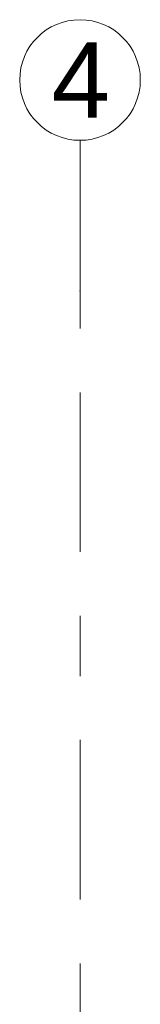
# Model space of a CAD drawing. Header units: metres. Extents: x -3.6 to 84.5, y -11 to 16.8.
# Tile 63 of 137: x 11.23 to 11.43, y 15.173 to 16.805. Entities that reach past the tile are written whole.
import ezdxf

# ---------------------------------------------------------------- set-up
doc = ezdxf.new("R2010")
doc.units = ezdxf.units.M
doc.header["$MEASUREMENT"] = 0
doc.linetypes.add('Strichlinie doppelt', pattern=[0.546806, 0.264583, -0.105833, 0.070556, -0.105833])
doc.layers.add('451 - Universal.Achsen Raster', color=7, linetype='Continuous')
doc.styles.add('ERSTELLTER_STIL_2', font='txt')

msp = doc.modelspace()

# ---------------------------------------------------------------- linework, layer by layer
at = {"layer": '451 - Universal.Achsen Raster', "color": 160, "linetype": 'Strichlinie doppelt', "lineweight": 9, "true_color": 0x3232ff}
for p, q in [((11.33, 16.355), (11.33, 16.605)), ((11.33, -10.585), (11.33, 16.355))]:
    msp.add_line(p, q, dxfattribs=at)
at = {"layer": '451 - Universal.Achsen Raster', "color": 160, "linetype": 'Continuous', "lineweight": 9, "true_color": 0x3232ff}
msp.add_circle((11.33, 16.705), 0.1, dxfattribs=at)
at = {"layer": '451 - Universal.Achsen Raster', "color": 160, "linetype": 'Strichlinie doppelt', "lineweight": 9, "true_color": 0x3232ff}
msp.add_point((11.33, 16.355), dxfattribs=at)
msp.add_point((11.33, 16.355), dxfattribs=at)

# ---------------------------------------------------------------- texts
at = {"layer": '451 - Universal.Achsen Raster', "color": 160, "lineweight": 9, "true_color": 0x3232ff, "insert": (11.2826, 16.7675), "char_height": 0.125, "attachment_point": 1, "style": 'ERSTELLTER_STIL_2'}
msp.add_mtext('\\A1;{\\pql;\\pt0;\\fArial|b0|i0|c0|p38;4}', dxfattribs=at)

doc.saveas('drawing.dxf')
